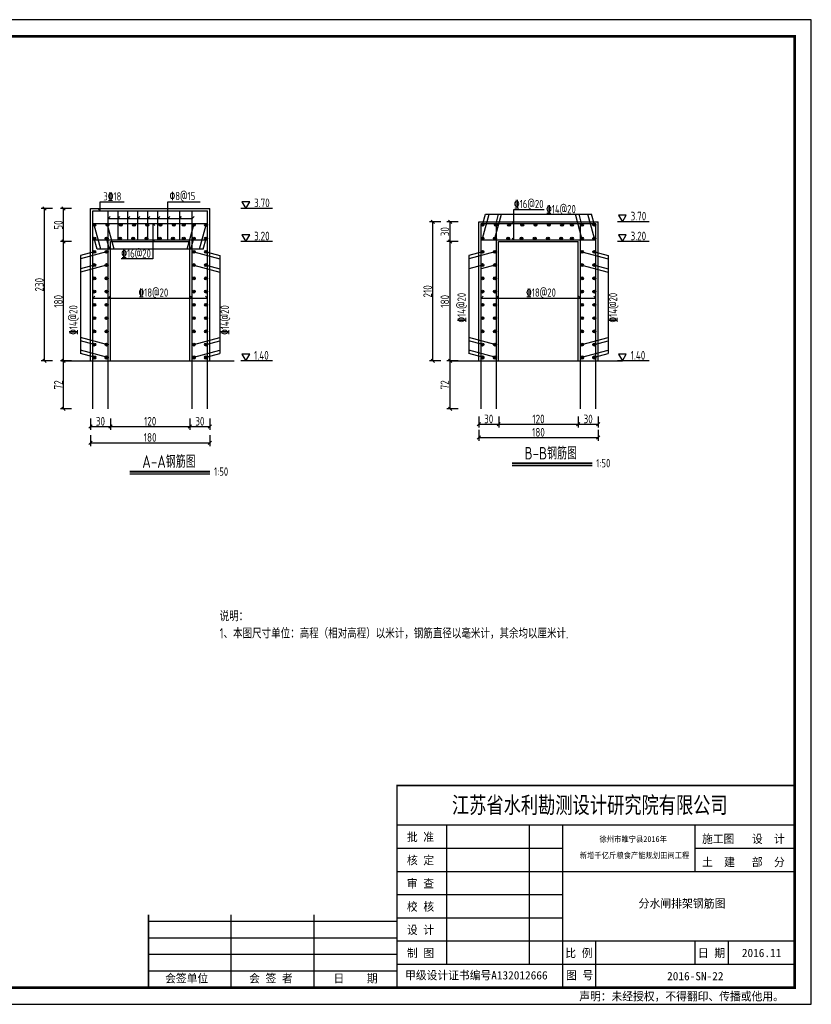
# Model space of a CAD drawing. Header units: millimetres. Extents: x 35103 to 109936, y 5599 to 8287.
# Tile 11 of 11: x 108742 to 109936, y 6214 to 7699. Entities that reach past the tile are written whole.
import ezdxf
from ezdxf.enums import TextEntityAlignment as Align

# ---------------------------------------------------------------- set-up
doc = ezdxf.new("R2010")
doc.units = ezdxf.units.MM
for name, color, linetype in [('图框', 7, 'Continuous'), ('文字', 2, 'Continuous'), ('线筋', 1, 'Continuous')]:
    doc.layers.add(name, color=color, linetype=linetype)
doc.layers.add('粗线', color=1, linetype='Continuous', lineweight=40)
doc.styles.add('0.5标框', font='tssdeng.shx', dxfattribs={"width": 0.8, "height": 13, "bigfont": 'hztxt.shx'})
doc.styles.add('ST', font='txt', dxfattribs={"height": 7})
doc.dimstyles.new('0.5标框', dxfattribs={"dimtxt": 13, "dimasz": 5, "dimexe": 5, "dimexo": 8, "dimgap": 1.5, "dimtad": 1, "dimdec": 0, "dimtxsty": '0.5标框', "dimblk": 'OBLIQUE', "dimcen": 2, "dimadec": 0, "dimazin": 0, "dimtfac": 1, "dimtdec": 0, "dimtix": 1, "dimtmove": 0, "dimatfit": 3, "dimldrblk": 'OBLIQUE', "dimfxl": 0, "dimarcsym": 0})

# ---------------------------------------------------------------- blocks, each defined once
blk = doc.blocks.new('_Oblique')
at = {"color": 0, "linetype": 'ByBlock', "lineweight": -2}
blk.add_line((-0.5, -0.5), (0.5, 0.5), dxfattribs=at)
blk = doc.blocks.new('*D52')
at = {"color": 0, "lineweight": -2}
for p, q in [((108848.4, 7097.3), (108848.4, 7080.3)), ((108848.4, 7085.3), (108878.4, 7085.3)), ((108878.4, 7097.3), (108878.4, 7080.3))]:
    blk.add_line(p, q, dxfattribs=at)
at = {"layer": 'Defpoints', "color": 0}
for p in [(108848.4, 7107.6), (108878.4, 7107.6), (108878.4, 7085.3)]:
    blk.add_point(p, dxfattribs=at)
at = {"color": 0, "lineweight": -2, "xscale": 5, "yscale": 5, "zscale": 5, "rotation": 180}
blk.add_blockref('_Oblique', (108848.4, 7085.3), dxfattribs=at)
at = {"color": 0, "lineweight": -2, "xscale": 5, "yscale": 5, "zscale": 5}
blk.add_blockref('_Oblique', (108878.4, 7085.3), dxfattribs=at)
at = {"color": 0, "lineweight": -2, "insert": (108863.4, 7093.3), "char_height": 13, "attachment_point": 5, "style": '0.5标框'}
blk.add_mtext('30', dxfattribs=at)
blk = doc.blocks.new('*D53')
at = {"color": 0, "lineweight": -2}
for p, q in [((108878.4, 7097.3), (108878.4, 7080.3)), ((108878.4, 7085.3), (108998.4, 7085.3)), ((108998.4, 7097.3), (108998.4, 7080.3))]:
    blk.add_line(p, q, dxfattribs=at)
at = {"layer": 'Defpoints', "color": 0}
for p in [(108998.4, 7287.6), (108878.4, 7107.6), (108998.4, 7085.3)]:
    blk.add_point(p, dxfattribs=at)
at = {"color": 0, "lineweight": -2, "xscale": 5, "yscale": 5, "zscale": 5, "rotation": 180}
blk.add_blockref('_Oblique', (108878.4, 7085.3), dxfattribs=at)
at = {"color": 0, "lineweight": -2, "xscale": 5, "yscale": 5, "zscale": 5}
blk.add_blockref('_Oblique', (108998.4, 7085.3), dxfattribs=at)
at = {"color": 0, "lineweight": -2, "insert": (108938.4, 7093.3), "char_height": 13, "attachment_point": 5, "style": '0.5标框'}
blk.add_mtext('120', dxfattribs=at)
blk = doc.blocks.new('*D54')
at = {"color": 0, "lineweight": -2}
for p, q in [((108998.4, 7097.3), (108998.4, 7080.3)), ((108998.4, 7085.3), (109028.4, 7085.3)), ((109028.4, 7097.3), (109028.4, 7080.3))]:
    blk.add_line(p, q, dxfattribs=at)
at = {"layer": 'Defpoints', "color": 0}
for p in [(108998.4, 7287.6), (109028.4, 7107.6), (109028.4, 7085.3)]:
    blk.add_point(p, dxfattribs=at)
at = {"color": 0, "lineweight": -2, "xscale": 5, "yscale": 5, "zscale": 5, "rotation": 180}
blk.add_blockref('_Oblique', (108998.4, 7085.3), dxfattribs=at)
at = {"color": 0, "lineweight": -2, "xscale": 5, "yscale": 5, "zscale": 5}
blk.add_blockref('_Oblique', (109028.4, 7085.3), dxfattribs=at)
at = {"color": 0, "lineweight": -2, "insert": (109013.4, 7093.3), "char_height": 13, "attachment_point": 5, "style": '0.5标框'}
blk.add_mtext('30', dxfattribs=at)
blk = doc.blocks.new('*D55')
at = {"color": 0, "lineweight": -2}
for p, q in [((108848.4, 7072.3), (108848.4, 7056)), ((109028.4, 7072.3), (109028.4, 7056)), ((108848.4, 7061), (109028.4, 7061))]:
    blk.add_line(p, q, dxfattribs=at)
at = {"layer": 'Defpoints', "color": 0}
for p in [(108848.4, 7080.3), (109028.4, 7080.3), (109028.4, 7061)]:
    blk.add_point(p, dxfattribs=at)
at = {"color": 0, "lineweight": -2, "xscale": 5, "yscale": 5, "zscale": 5, "rotation": 180}
blk.add_blockref('_Oblique', (108848.4, 7061), dxfattribs=at)
at = {"color": 0, "lineweight": -2, "xscale": 5, "yscale": 5, "zscale": 5}
blk.add_blockref('_Oblique', (109028.4, 7061), dxfattribs=at)
at = {"color": 0, "lineweight": -2, "insert": (108938.4, 7069), "char_height": 13, "attachment_point": 5, "style": '0.5标框'}
blk.add_mtext('180', dxfattribs=at)
blk = doc.blocks.new('*D56')
at = {"color": 0, "lineweight": -2}
for p, q in [((109434.2, 7100.8), (109434.2, 7083.8)), ((109464.2, 7100.8), (109464.2, 7083.8)), ((109434.2, 7088.8), (109464.2, 7088.8))]:
    blk.add_line(p, q, dxfattribs=at)
at = {"layer": 'Defpoints', "color": 0}
for p in [(109434.2, 7110.2), (109464.2, 7110.2), (109464.2, 7088.8)]:
    blk.add_point(p, dxfattribs=at)
at = {"color": 0, "lineweight": -2, "xscale": 5, "yscale": 5, "zscale": 5, "rotation": 180}
blk.add_blockref('_Oblique', (109434.2, 7088.8), dxfattribs=at)
at = {"color": 0, "lineweight": -2, "xscale": 5, "yscale": 5, "zscale": 5}
blk.add_blockref('_Oblique', (109464.2, 7088.8), dxfattribs=at)
at = {"color": 0, "lineweight": -2, "insert": (109449.2, 7096.8), "char_height": 13, "attachment_point": 5, "style": '0.5标框'}
blk.add_mtext('30', dxfattribs=at)
blk = doc.blocks.new('*D57')
at = {"color": 0, "lineweight": -2}
for p, q in [((109464.2, 7100.8), (109464.2, 7083.8)), ((109584.2, 7100.8), (109584.2, 7083.8)), ((109464.2, 7088.8), (109584.2, 7088.8))]:
    blk.add_line(p, q, dxfattribs=at)
at = {"layer": 'Defpoints', "color": 0}
for p in [(109464.2, 7110.2), (109584.2, 7110.2), (109584.2, 7088.8)]:
    blk.add_point(p, dxfattribs=at)
at = {"color": 0, "lineweight": -2, "xscale": 5, "yscale": 5, "zscale": 5, "rotation": 180}
blk.add_blockref('_Oblique', (109464.2, 7088.8), dxfattribs=at)
at = {"color": 0, "lineweight": -2, "xscale": 5, "yscale": 5, "zscale": 5}
blk.add_blockref('_Oblique', (109584.2, 7088.8), dxfattribs=at)
at = {"color": 0, "lineweight": -2, "insert": (109524.2, 7096.8), "char_height": 13, "attachment_point": 5, "style": '0.5标框'}
blk.add_mtext('120', dxfattribs=at)
blk = doc.blocks.new('*D58')
at = {"color": 0, "lineweight": -2}
for p, q in [((109584.2, 7100.8), (109584.2, 7083.8)), ((109614.2, 7100.8), (109614.2, 7083.8)), ((109584.2, 7088.8), (109614.2, 7088.8))]:
    blk.add_line(p, q, dxfattribs=at)
at = {"layer": 'Defpoints', "color": 0}
for p in [(109584.2, 7110.2), (109614.2, 7110.2), (109614.2, 7088.8)]:
    blk.add_point(p, dxfattribs=at)
at = {"color": 0, "lineweight": -2, "xscale": 5, "yscale": 5, "zscale": 5, "rotation": 180}
blk.add_blockref('_Oblique', (109584.2, 7088.8), dxfattribs=at)
at = {"color": 0, "lineweight": -2, "xscale": 5, "yscale": 5, "zscale": 5}
blk.add_blockref('_Oblique', (109614.2, 7088.8), dxfattribs=at)
at = {"color": 0, "lineweight": -2, "insert": (109599.2, 7096.8), "char_height": 13, "attachment_point": 5, "style": '0.5标框'}
blk.add_mtext('30', dxfattribs=at)
blk = doc.blocks.new('*D59')
at = {"color": 0, "lineweight": -2}
for p, q in [((109434.2, 7080.7), (109434.2, 7063.7)), ((109434.2, 7068.7), (109614.2, 7068.7)), ((109614.2, 7080.7), (109614.2, 7063.7))]:
    blk.add_line(p, q, dxfattribs=at)
at = {"layer": 'Defpoints', "color": 0}
for p in [(109434.2, 7110.2), (109614.2, 7110.2), (109614.2, 7068.7)]:
    blk.add_point(p, dxfattribs=at)
at = {"color": 0, "lineweight": -2, "xscale": 5, "yscale": 5, "zscale": 5, "rotation": 180}
blk.add_blockref('_Oblique', (109434.2, 7068.7), dxfattribs=at)
at = {"color": 0, "lineweight": -2, "xscale": 5, "yscale": 5, "zscale": 5}
blk.add_blockref('_Oblique', (109614.2, 7068.7), dxfattribs=at)
at = {"color": 0, "lineweight": -2, "insert": (109524.2, 7076.7), "char_height": 13, "attachment_point": 5, "style": '0.5标框'}
blk.add_mtext('180', dxfattribs=at)
blk = doc.blocks.new('*D60')
at = {"color": 0, "lineweight": -2}
for p, q in [((108819.9, 7364.3), (108802.9, 7364.3)), ((108807.9, 7184.3), (108807.9, 7364.3)), ((108819.9, 7184.3), (108802.9, 7184.3))]:
    blk.add_line(p, q, dxfattribs=at)
at = {"layer": 'Defpoints', "color": 0}
for p in [(108807.9, 7364.3), (108878.4, 7364.3), (108848.4, 7184.3)]:
    blk.add_point(p, dxfattribs=at)
at = {"color": 0, "lineweight": -2, "xscale": 5, "yscale": 5, "zscale": 5}
for p, rotation in [((108807.9, 7364.3), 90), ((108807.9, 7184.3), 270)]:
    blk.add_blockref('_Oblique', p, dxfattribs=dict(at, rotation=rotation))
at = {"color": 0, "lineweight": -2, "insert": (108799.9, 7274.3), "char_height": 13, "attachment_point": 5, "rotation": 90, "style": '0.5标框'}
blk.add_mtext('180', dxfattribs=at)
blk = doc.blocks.new('*D61')
at = {"color": 0, "lineweight": -2}
for p, q in [((108819.9, 7414.3), (108802.9, 7414.3)), ((108807.9, 7364.3), (108807.9, 7414.3)), ((108819.9, 7364.3), (108802.9, 7364.3))]:
    blk.add_line(p, q, dxfattribs=at)
at = {"layer": 'Defpoints', "color": 0}
for p in [(108807.9, 7414.3), (108848.4, 7414.3), (108878.4, 7364.3)]:
    blk.add_point(p, dxfattribs=at)
at = {"color": 0, "lineweight": -2, "xscale": 5, "yscale": 5, "zscale": 5}
for p, rotation in [((108807.9, 7414.3), 90), ((108807.9, 7364.3), 270)]:
    blk.add_blockref('_Oblique', p, dxfattribs=dict(at, rotation=rotation))
at = {"color": 0, "lineweight": -2, "insert": (108799.9, 7389.3), "char_height": 13, "attachment_point": 5, "rotation": 90, "style": '0.5标框'}
blk.add_mtext('50', dxfattribs=at)
blk = doc.blocks.new('*D62')
at = {"color": 0, "lineweight": -2}
for p, q in [((108791.2, 7414.3), (108774.2, 7414.3)), ((108779.2, 7184.3), (108779.2, 7414.3)), ((108791.2, 7184.3), (108774.2, 7184.3))]:
    blk.add_line(p, q, dxfattribs=at)
at = {"layer": 'Defpoints', "color": 0}
for p in [(108779.2, 7414.3), (108802.9, 7414.3), (108802.9, 7184.3)]:
    blk.add_point(p, dxfattribs=at)
at = {"color": 0, "lineweight": -2, "xscale": 5, "yscale": 5, "zscale": 5}
for p, rotation in [((108779.2, 7414.3), 90), ((108779.2, 7184.3), 270)]:
    blk.add_blockref('_Oblique', p, dxfattribs=dict(at, rotation=rotation))
at = {"color": 0, "lineweight": -2, "insert": (108771.2, 7299.3), "char_height": 13, "attachment_point": 5, "rotation": 90, "style": '0.5标框'}
blk.add_mtext('230', dxfattribs=at)
blk = doc.blocks.new('*D67')
at = {"color": 0, "lineweight": -2}
for p, q in [((109403, 7364.3), (109386, 7364.3)), ((109391, 7184.3), (109391, 7364.3)), ((109403, 7184.3), (109386, 7184.3))]:
    blk.add_line(p, q, dxfattribs=at)
at = {"layer": 'Defpoints', "color": 0}
for p in [(109391, 7364.3), (109464.2, 7364.3), (109434.2, 7184.3)]:
    blk.add_point(p, dxfattribs=at)
at = {"color": 0, "lineweight": -2, "xscale": 5, "yscale": 5, "zscale": 5}
for p, rotation in [((109391, 7364.3), 90), ((109391, 7184.3), 270)]:
    blk.add_blockref('_Oblique', p, dxfattribs=dict(at, rotation=rotation))
at = {"color": 0, "lineweight": -2, "insert": (109383, 7274.3), "char_height": 13, "attachment_point": 5, "rotation": 90, "style": '0.5标框'}
blk.add_mtext('180', dxfattribs=at)
blk = doc.blocks.new('*D68')
at = {"color": 0, "lineweight": -2}
for p, q in [((109403, 7394.3), (109386, 7394.3)), ((109391, 7364.3), (109391, 7394.3)), ((109403, 7364.3), (109386, 7364.3))]:
    blk.add_line(p, q, dxfattribs=at)
at = {"layer": 'Defpoints', "color": 0}
for p in [(109391, 7394.3), (109434.2, 7394.3), (109464.2, 7364.3)]:
    blk.add_point(p, dxfattribs=at)
at = {"color": 0, "lineweight": -2, "xscale": 5, "yscale": 5, "zscale": 5}
for p, rotation in [((109391, 7394.3), 90), ((109391, 7364.3), 270)]:
    blk.add_blockref('_Oblique', p, dxfattribs=dict(at, rotation=rotation))
at = {"color": 0, "lineweight": -2, "insert": (109383, 7379.3), "char_height": 13, "attachment_point": 5, "rotation": 90, "style": '0.5标框'}
blk.add_mtext('30', dxfattribs=at)
blk = doc.blocks.new('*D69')
at = {"color": 0, "lineweight": -2}
for p, q in [((109377, 7394.3), (109360, 7394.3)), ((109365, 7184.3), (109365, 7394.3)), ((109377, 7184.3), (109360, 7184.3))]:
    blk.add_line(p, q, dxfattribs=at)
at = {"layer": 'Defpoints', "color": 0}
for p in [(109365, 7394.3), (109386, 7394.3), (109386, 7184.3)]:
    blk.add_point(p, dxfattribs=at)
at = {"color": 0, "lineweight": -2, "xscale": 5, "yscale": 5, "zscale": 5}
for p, rotation in [((109365, 7394.3), 90), ((109365, 7184.3), 270)]:
    blk.add_blockref('_Oblique', p, dxfattribs=dict(at, rotation=rotation))
at = {"color": 0, "lineweight": -2, "insert": (109357, 7289.3), "char_height": 13, "attachment_point": 5, "rotation": 90, "style": '0.5标框'}
blk.add_mtext('210', dxfattribs=at)
blk = doc.blocks.new('*D70')
at = {"color": 0, "lineweight": -2}
for p, q in [((108819.9, 7184.3), (108802.9, 7184.3)), ((108807.9, 7112.3), (108807.9, 7184.3)), ((108819.9, 7112.3), (108802.9, 7112.3))]:
    blk.add_line(p, q, dxfattribs=at)
at = {"layer": 'Defpoints', "color": 0}
for p in [(108807.9, 7184.3), (108851.9, 7184.3), (108851.9, 7112.3)]:
    blk.add_point(p, dxfattribs=at)
at = {"color": 0, "lineweight": -2, "xscale": 5, "yscale": 5, "zscale": 5}
for p, rotation in [((108807.9, 7184.3), 90), ((108807.9, 7112.3), 270)]:
    blk.add_blockref('_Oblique', p, dxfattribs=dict(at, rotation=rotation))
at = {"color": 0, "lineweight": -2, "insert": (108799.9, 7148.3), "char_height": 13, "attachment_point": 5, "rotation": 90, "style": '0.5标框'}
blk.add_mtext('72', dxfattribs=at)
blk = doc.blocks.new('*D71')
at = {"color": 0, "lineweight": -2}
for p, q in [((109403, 7184.3), (109386, 7184.3)), ((109391, 7112.3), (109391, 7184.3)), ((109403, 7112.3), (109386, 7112.3))]:
    blk.add_line(p, q, dxfattribs=at)
at = {"layer": 'Defpoints', "color": 0}
for p in [(109391, 7184.3), (109437.7, 7184.3), (109437.7, 7112.3)]:
    blk.add_point(p, dxfattribs=at)
at = {"color": 0, "lineweight": -2, "xscale": 5, "yscale": 5, "zscale": 5}
for p, rotation in [((109391, 7184.3), 90), ((109391, 7112.3), 270)]:
    blk.add_blockref('_Oblique', p, dxfattribs=dict(at, rotation=rotation))
at = {"color": 0, "lineweight": -2, "insert": (109383, 7148.3), "char_height": 13, "attachment_point": 5, "rotation": 90, "style": '0.5标框'}
blk.add_mtext('72', dxfattribs=at)

msp = doc.modelspace()

# ---------------------------------------------------------------- hatches: boundary and pattern name
at = {"lineweight": -2}
for points in [[(108856.255, 7389.628, 1), (108851.948, 7389.628, 1)], [(108876.255, 7389.628, 1), (108871.948, 7389.628, 1)], [(108896.255, 7389.628, 1), (108891.948, 7389.628, 1)], [(108916.255, 7389.628, 1), (108911.948, 7389.628, 1)], [(108936.255, 7389.628, 1), (108931.948, 7389.628, 1)], [(108956.255, 7389.628, 1), (108951.948, 7389.628, 1)], [(108956.255, 7389.628, 1), (108951.948, 7389.628, 1)], [(108976.255, 7389.628, 1), (108971.948, 7389.628, 1)], [(108991.14, 7389.628, 1), (108986.832, 7389.628, 1)], [(108991.14, 7389.628, 1), (108986.832, 7389.628, 1)], [(109006.255, 7389.628, 1), (109001.948, 7389.628, 1)], [(109006.255, 7389.628, 1), (109001.948, 7389.628, 1)], [(109024.948, 7389.628, 1), (109020.64, 7389.628, 1)], [(109441.988, 7389.628, 1), (109437.681, 7389.628, 1)], [(109461.988, 7389.628, 1), (109457.681, 7389.628, 1)], [(109481.988, 7389.628, 1), (109477.681, 7389.628, 1)], [(109501.988, 7389.628, 1), (109497.681, 7389.628, 1)], [(109521.988, 7389.628, 1), (109517.681, 7389.628, 1)], [(109541.988, 7389.628, 1), (109537.681, 7389.628, 1)], [(109541.988, 7389.628, 1), (109537.681, 7389.628, 1)], [(109561.988, 7389.628, 1), (109557.681, 7389.628, 1)], [(109576.873, 7389.628, 1), (109572.565, 7389.628, 1)], [(109576.873, 7389.628, 1), (109572.565, 7389.628, 1)], [(109591.988, 7389.628, 1), (109587.681, 7389.628, 1)], [(109610.681, 7389.628, 1), (109606.373, 7389.628, 1)], [(108856.255, 7368.936, 1), (108851.948, 7368.936, 1)], [(108874.948, 7368.936, 1), (108870.64, 7368.936, 1)], [(108894.948, 7368.936, 1), (108890.64, 7368.936, 1)], [(108914.948, 7368.936, 1), (108910.64, 7368.936, 1)], [(108934.948, 7368.936, 1), (108930.64, 7368.936, 1)], [(108954.948, 7368.936, 1), (108950.64, 7368.936, 1)], [(108954.948, 7368.936, 1), (108950.64, 7368.936, 1)], [(108974.948, 7368.936, 1), (108970.64, 7368.936, 1)], [(108991.14, 7368.936, 1), (108986.832, 7368.936, 1)], [(109006.255, 7368.936, 1), (109001.948, 7368.936, 1)], [(109024.948, 7368.936, 1), (109020.64, 7368.936, 1)], [(109441.988, 7368.936, 1), (109437.681, 7368.936, 1)], [(109460.681, 7368.936, 1), (109456.373, 7368.936, 1)], [(109480.681, 7368.936, 1), (109476.373, 7368.936, 1)], [(109500.681, 7368.936, 1), (109496.373, 7368.936, 1)], [(109520.681, 7368.936, 1), (109516.373, 7368.936, 1)], [(109540.681, 7368.936, 1), (109536.373, 7368.936, 1)], [(109540.681, 7368.936, 1), (109536.373, 7368.936, 1)], [(109560.681, 7368.936, 1), (109556.373, 7368.936, 1)], [(109576.873, 7368.936, 1), (109572.565, 7368.936, 1)], [(109591.988, 7368.936, 1), (109587.681, 7368.936, 1)], [(109610.681, 7368.936, 1), (109606.373, 7368.936, 1)], [(108856.255, 7348.936, 1), (108851.948, 7348.936, 1)], [(108874.948, 7348.936, 1), (108870.64, 7348.936, 1)], [(109006.255, 7348.936, 1), (109001.948, 7348.936, 1)], [(109024.948, 7348.936, 1), (109020.64, 7348.936, 1)], [(109441.988, 7348.936, 1), (109437.681, 7348.936, 1)], [(109460.681, 7348.936, 1), (109456.373, 7348.936, 1)], [(109591.988, 7348.936, 1), (109587.681, 7348.936, 1)], [(109610.681, 7348.936, 1), (109606.373, 7348.936, 1)], [(108856.255, 7328.936, 1), (108851.948, 7328.936, 1)], [(108874.948, 7328.936, 1), (108870.64, 7328.936, 1)], [(109006.255, 7328.936, 1), (109001.948, 7328.936, 1)], [(109024.948, 7328.936, 1), (109020.64, 7328.936, 1)], [(109441.988, 7328.936, 1), (109437.681, 7328.936, 1)], [(109460.681, 7328.936, 1), (109456.373, 7328.936, 1)], [(109591.988, 7328.936, 1), (109587.681, 7328.936, 1)], [(109610.681, 7328.936, 1), (109606.373, 7328.936, 1)], [(108856.255, 7308.936, 1), (108851.948, 7308.936, 1)], [(108874.948, 7308.936, 1), (108870.64, 7308.936, 1)], [(109006.255, 7308.936, 1), (109001.948, 7308.936, 1)], [(109024.948, 7308.936, 1), (109020.64, 7308.936, 1)], [(109441.988, 7308.936, 1), (109437.681, 7308.936, 1)], [(109460.681, 7308.936, 1), (109456.373, 7308.936, 1)], [(109591.988, 7308.936, 1), (109587.681, 7308.936, 1)], [(109610.681, 7308.936, 1), (109606.373, 7308.936, 1)], [(108856.255, 7288.936, 1), (108851.948, 7288.936, 1)], [(108874.948, 7288.936, 1), (108870.64, 7288.936, 1)], [(109006.255, 7288.936, 1), (109001.948, 7288.936, 1)], [(109024.948, 7288.936, 1), (109020.64, 7288.936, 1)], [(109441.988, 7288.936, 1), (109437.681, 7288.936, 1)], [(109460.681, 7288.936, 1), (109456.373, 7288.936, 1)], [(109591.988, 7288.936, 1), (109587.681, 7288.936, 1)], [(109610.681, 7288.936, 1), (109606.373, 7288.936, 1)], [(108856.255, 7268.936, 1), (108851.948, 7268.936, 1)], [(108874.948, 7268.936, 1), (108870.64, 7268.936, 1)], [(109006.255, 7268.936, 1), (109001.948, 7268.936, 1)], [(109024.948, 7268.936, 1), (109020.64, 7268.936, 1)], [(109441.988, 7268.936, 1), (109437.681, 7268.936, 1)], [(109460.681, 7268.936, 1), (109456.373, 7268.936, 1)], [(109591.988, 7268.936, 1), (109587.681, 7268.936, 1)], [(109610.681, 7268.936, 1), (109606.373, 7268.936, 1)], [(108856.255, 7248.936, 1), (108851.948, 7248.936, 1)], [(108874.948, 7248.936, 1), (108870.64, 7248.936, 1)], [(109006.255, 7248.936, 1), (109001.948, 7248.936, 1)], [(109024.948, 7248.936, 1), (109020.64, 7248.936, 1)], [(109441.988, 7248.936, 1), (109437.681, 7248.936, 1)], [(109460.681, 7248.936, 1), (109456.373, 7248.936, 1)], [(109591.988, 7248.936, 1), (109587.681, 7248.936, 1)], [(109610.681, 7248.936, 1), (109606.373, 7248.936, 1)], [(108856.255, 7228.936, 1), (108851.948, 7228.936, 1)], [(108874.948, 7228.936, 1), (108870.64, 7228.936, 1)], [(109006.255, 7228.936, 1), (109001.948, 7228.936, 1)], [(109024.948, 7228.936, 1), (109020.64, 7228.936, 1)], [(109441.988, 7228.936, 1), (109437.681, 7228.936, 1)], [(109460.681, 7228.936, 1), (109456.373, 7228.936, 1)], [(109591.988, 7228.936, 1), (109587.681, 7228.936, 1)], [(109610.681, 7228.936, 1), (109606.373, 7228.936, 1)], [(108856.255, 7208.936, 1), (108851.948, 7208.936, 1)], [(108874.948, 7208.936, 1), (108870.64, 7208.936, 1)], [(109006.255, 7208.936, 1), (109001.948, 7208.936, 1)], [(109024.948, 7208.936, 1), (109020.64, 7208.936, 1)], [(109441.988, 7208.936, 1), (109437.681, 7208.936, 1)], [(109460.681, 7208.936, 1), (109456.373, 7208.936, 1)], [(109591.988, 7208.936, 1), (109587.681, 7208.936, 1)], [(109610.681, 7208.936, 1), (109606.373, 7208.936, 1)], [(108856.255, 7189.936, 1), (108851.948, 7189.936, 1)], [(108856.255, 7188.936, 1), (108851.948, 7188.936, 1)], [(108874.948, 7189.936, 1), (108870.64, 7189.936, 1)], [(108874.948, 7188.936, 1), (108870.64, 7188.936, 1)], [(109006.255, 7189.936, 1), (109001.948, 7189.936, 1)], [(109006.255, 7188.936, 1), (109001.948, 7188.936, 1)], [(109024.948, 7189.936, 1), (109020.64, 7189.936, 1)], [(109024.948, 7188.936, 1), (109020.64, 7188.936, 1)], [(109441.988, 7189.936, 1), (109437.681, 7189.936, 1)], [(109441.988, 7188.936, 1), (109437.681, 7188.936, 1)], [(109460.681, 7189.936, 1), (109456.373, 7189.936, 1)], [(109460.681, 7188.936, 1), (109456.373, 7188.936, 1)], [(109591.988, 7189.936, 1), (109587.681, 7189.936, 1)], [(109591.988, 7188.936, 1), (109587.681, 7188.936, 1)], [(109610.681, 7189.936, 1), (109606.373, 7189.936, 1)], [(109610.681, 7188.936, 1), (109606.373, 7188.936, 1)]]:
    msp.add_hatch(color=256, dxfattribs=at).paths.add_polyline_path(points)

# ---------------------------------------------------------------- linework, layer by layer
for p, q in [((108848.448, 7184.282), (108848.448, 7414.282)), ((108848.448, 7414.282), (109028.448, 7414.282)), ((108862.99, 7410.782), (108860.083, 7413.689)), ((108862.99, 7410.782), (108862.99, 7424.501)), ((108862.99, 7424.501), (108899.449, 7424.501)), ((108965.287, 7399.152), (108965.287, 7424.501)), ((108965.287, 7424.501), (109013.645, 7424.501)), ((109028.448, 7184.282), (109028.448, 7414.282)), ((109487.265, 7366.782), (109487.265, 7412.544)), ((109487.265, 7412.544), (109532.6, 7412.544)), ((108874.948, 7399.152), (108877.855, 7402.059)), ((108874.948, 7399.152), (109001.948, 7399.152)), ((108889.948, 7399.152), (108892.855, 7402.059)), ((108904.948, 7399.152), (108907.855, 7402.059)), ((108919.948, 7399.152), (108922.855, 7402.059)), ((108934.948, 7399.152), (108937.855, 7402.059)), ((108949.948, 7399.152), (108952.855, 7402.059)), ((108964.948, 7399.152), (108967.855, 7402.059)), ((108982.948, 7399.152), (108985.855, 7402.059)), ((109001.948, 7399.152), (109004.855, 7402.059)), ((109439.834, 7389.628), (109444.088, 7405.504)), ((109439.834, 7368.936), (109449.633, 7405.504)), ((109444.088, 7405.504), (109604.273, 7405.504)), ((109458.527, 7368.936), (109468.325, 7405.504)), ((109459.834, 7389.628), (109464.088, 7405.504)), ((109589.834, 7368.936), (109580.036, 7405.504)), ((109589.834, 7389.628), (109585.581, 7405.504)), ((109608.527, 7368.936), (109598.729, 7405.504)), ((109608.527, 7389.628), (109604.273, 7405.504)), ((108863.9, 7353.061), (108854.101, 7389.628)), ((108883.9, 7353.061), (108874.101, 7389.628)), ((108942.635, 7391.782), (108942.635, 7338.16)), ((108942.635, 7391.782), (108945.542, 7388.875)), ((108994.303, 7353.061), (109004.101, 7389.628)), ((109012.996, 7353.061), (109022.794, 7389.628)), ((109434.181, 7184.282), (109434.181, 7394.282)), ((109434.181, 7394.282), (109614.181, 7394.282)), ((109487.265, 7391.782), (109484.358, 7394.689)), ((109614.181, 7184.282), (109614.181, 7394.282)), ((108858.355, 7353.061), (108854.101, 7368.936)), ((108877.048, 7353.061), (108872.794, 7368.936)), ((108942.635, 7366.782), (108945.542, 7363.875)), ((108999.848, 7353.061), (109004.101, 7368.936)), ((109018.54, 7353.061), (109022.794, 7368.936)), ((109487.265, 7366.782), (109484.358, 7369.689)), ((109018.54, 7353.061), (108858.355, 7353.061)), ((108878.448, 7184.282), (108878.448, 7364.282)), ((108878.448, 7364.282), (108998.448, 7364.282)), ((108998.448, 7184.282), (108998.448, 7364.282)), ((109464.181, 7184.282), (109464.181, 7364.282)), ((109464.181, 7364.282), (109584.181, 7364.282)), ((109584.181, 7184.282), (109584.181, 7364.282)), ((108854.101, 7348.936), (108833.299, 7343.362)), ((108872.794, 7348.936), (108833.299, 7338.353)), ((108833.299, 7343.362), (108833.299, 7195.51)), ((108942.635, 7338.16), (108894.917, 7338.16)), ((109004.101, 7348.936), (109043.597, 7338.353)), ((109022.794, 7348.936), (109043.597, 7343.362)), ((109043.597, 7343.362), (109043.597, 7195.51)), ((109439.834, 7348.936), (109419.032, 7343.362)), ((109458.527, 7348.936), (109419.032, 7338.353)), ((109419.032, 7343.362), (109419.032, 7195.51)), ((109589.834, 7348.936), (109629.329, 7338.353)), ((109608.527, 7348.936), (109629.329, 7343.362)), ((109629.329, 7343.362), (109629.329, 7195.51)), ((108872.794, 7328.936), (108833.299, 7318.353)), ((108854.101, 7328.936), (108833.299, 7323.362)), ((109004.101, 7328.936), (109043.597, 7318.353)), ((109022.794, 7328.936), (109043.597, 7323.362)), ((109439.834, 7328.936), (109419.032, 7323.362)), ((109458.527, 7328.936), (109437.724, 7323.362)), ((109589.834, 7328.936), (109629.329, 7318.353)), ((109608.527, 7328.936), (109629.329, 7323.362)), ((108851.948, 7279.149), (108854.855, 7282.057)), ((108851.948, 7279.149), (109024.948, 7279.149)), ((108874.948, 7279.149), (108877.855, 7282.057)), ((109001.948, 7279.149), (108999.041, 7282.057)), ((109024.948, 7279.149), (109022.041, 7282.057)), ((109437.681, 7279.149), (109440.588, 7282.057)), ((109437.681, 7279.149), (109610.681, 7279.149)), ((109460.681, 7279.149), (109463.588, 7282.057)), ((109587.681, 7279.149), (109584.773, 7282.057)), ((109610.681, 7279.149), (109607.773, 7282.057)), ((108872.794, 7208.936), (108833.299, 7219.519)), ((109004.101, 7208.936), (109043.597, 7219.519)), ((109458.527, 7208.936), (109419.032, 7219.519)), ((109589.834, 7208.936), (109629.329, 7219.519)), ((108854.101, 7208.936), (108833.299, 7214.51)), ((109022.794, 7208.936), (109043.597, 7214.51)), ((109439.834, 7208.936), (109419.032, 7214.51)), ((109608.527, 7208.936), (109629.329, 7214.51)), ((108872.794, 7189.936), (108833.299, 7200.519)), ((108854.101, 7189.936), (108833.299, 7195.51)), ((109004.101, 7189.936), (109043.597, 7200.519)), ((109022.794, 7189.936), (109043.597, 7195.51)), ((109458.527, 7189.936), (109419.032, 7200.519)), ((109439.834, 7189.936), (109419.032, 7195.51)), ((109589.834, 7189.936), (109629.329, 7200.519)), ((109608.527, 7189.936), (109629.329, 7195.51)), ((108804.856, 7184.282), (109065.371, 7184.282)), ((109392.06, 7184.282), (109651.104, 7184.282))]:
    msp.add_line(p, q, dxfattribs=at)
for p, q in [((109484.483, 7026.755), (109605.199, 7026.755)), ((108907.891, 7014.126), (109028.607, 7014.126))]:
    msp.add_line(p, q)
for points in [[(109082.711, 7414.282), (109088.587, 7424.46), (109076.835, 7424.46)], [(109650.833, 7394.282), (109656.71, 7404.46), (109644.957, 7404.46)], [(109082.711, 7364.282), (109088.587, 7374.46), (109076.835, 7374.46)], [(109650.833, 7364.282), (109656.71, 7374.46), (109644.957, 7374.46)], [(109082.711, 7184.282), (109088.587, 7194.46), (109076.835, 7194.46)], [(109650.833, 7184.282), (109656.71, 7194.46), (109644.957, 7194.46)]]:
    msp.add_lwpolyline(points, close=True, dxfattribs=at)
for centre in [(108854.101, 7389.628), (108874.101, 7389.628), (108894.101, 7389.628), (108914.101, 7389.628), (108934.101, 7389.628), (108954.101, 7389.628), (108954.101, 7389.628), (108974.101, 7389.628), (108988.986, 7389.628), (108988.986, 7389.628), (109004.101, 7389.628), (109004.101, 7389.628), (109022.794, 7389.628), (109439.834, 7389.628), (109459.834, 7389.628), (109479.834, 7389.628), (109499.834, 7389.628), (109519.834, 7389.628), (109539.834, 7389.628), (109539.834, 7389.628), (109559.834, 7389.628), (109574.719, 7389.628), (109574.719, 7389.628), (109589.834, 7389.628), (109608.527, 7389.628), (108854.101, 7368.936), (108872.794, 7368.936), (108892.794, 7368.936), (108912.794, 7368.936), (108932.794, 7368.936), (108952.794, 7368.936), (108952.794, 7368.936), (108972.794, 7368.936), (108988.986, 7368.936), (109004.101, 7368.936), (109022.794, 7368.936), (109439.834, 7368.936), (109458.527, 7368.936), (109478.527, 7368.936), (109498.527, 7368.936), (109518.527, 7368.936), (109538.527, 7368.936), (109538.527, 7368.936), (109558.527, 7368.936), (109574.719, 7368.936), (109589.834, 7368.936), (109608.527, 7368.936), (108854.101, 7348.936), (108872.794, 7348.936), (109004.101, 7348.936), (109022.794, 7348.936), (109439.834, 7348.936), (109458.527, 7348.936), (109589.834, 7348.936), (109608.527, 7348.936), (108854.101, 7328.936), (108872.794, 7328.936), (109004.101, 7328.936), (109022.794, 7328.936), (109439.834, 7328.936), (109458.527, 7328.936), (109589.834, 7328.936), (109608.527, 7328.936), (108854.101, 7308.936), (108872.794, 7308.936), (109004.101, 7308.936), (109022.794, 7308.936), (109439.834, 7308.936), (109458.527, 7308.936), (109589.834, 7308.936), (109608.527, 7308.936), (108854.101, 7288.936), (108872.794, 7288.936), (109004.101, 7288.936), (109022.794, 7288.936), (109439.834, 7288.936), (109458.527, 7288.936), (109589.834, 7288.936), (109608.527, 7288.936), (108854.101, 7268.936), (108872.794, 7268.936), (109004.101, 7268.936), (109022.794, 7268.936), (109439.834, 7268.936), (109458.527, 7268.936), (109589.834, 7268.936), (109608.527, 7268.936), (108854.101, 7248.936), (108872.794, 7248.936), (109004.101, 7248.936), (109022.794, 7248.936), (109439.834, 7248.936), (109458.527, 7248.936), (109589.834, 7248.936), (109608.527, 7248.936), (108854.101, 7228.936), (108872.794, 7228.936), (109004.101, 7228.936), (109022.794, 7228.936), (109439.834, 7228.936), (109458.527, 7228.936), (109589.834, 7228.936), (109608.527, 7228.936), (108854.101, 7208.936), (108872.794, 7208.936), (109004.101, 7208.936), (109022.794, 7208.936), (109439.834, 7208.936), (109458.527, 7208.936), (109589.834, 7208.936), (109608.527, 7208.936), (108854.101, 7189.936), (108854.101, 7188.936), (108872.794, 7189.936), (108872.794, 7188.936), (109004.101, 7189.936), (109004.101, 7188.936), (109022.794, 7189.936), (109022.794, 7188.936), (109439.834, 7189.936), (109439.834, 7188.936), (109458.527, 7189.936), (109458.527, 7188.936), (109589.834, 7189.936), (109589.834, 7188.936), (109608.527, 7189.936), (109608.527, 7188.936)]:
    msp.add_circle(centre, 2.154, dxfattribs=at)
at = {"layer": '图框', "color": 0}
for p, q in [((109910.86, 6484.026), (109310.86, 6484.026)), ((109385.86, 6274.026), (109385.86, 6484.026)), ((109510.86, 6274.026), (109510.86, 6484.026)), ((109560.86, 6239.026), (109560.86, 6484.026)), ((109760.86, 6414.026), (109760.86, 6484.026)), ((109560.86, 6449.026), (109310.86, 6449.026)), ((109910.86, 6449.026), (109760.86, 6449.026)), ((109910.86, 6414.026), (109310.86, 6414.026)), ((109560.86, 6379.026), (109310.86, 6379.026)), ((109060.86, 6239.026), (109060.86, 6349.026)), ((109185.86, 6239.026), (109185.86, 6349.026)), ((109560.86, 6344.026), (109310.86, 6344.026)), ((109310.86, 6339.026), (108935.86, 6339.026)), ((109310.86, 6314.026), (108935.86, 6314.026)), ((109910.86, 6309.026), (109310.86, 6309.026)), ((109610.86, 6239.026), (109610.86, 6309.026)), ((109760.86, 6274.026), (109760.86, 6309.026)), ((109760.86, 6274.026), (109760.86, 6309.026)), ((109810.86, 6274.026), (109810.86, 6309.026)), ((109310.86, 6289.026), (108935.86, 6289.026)), ((109910.86, 6274.026), (109310.86, 6274.026)), ((109310.86, 6264.026), (108935.86, 6264.026))]:
    msp.add_line(p, q, dxfattribs=at)
msp.add_lwpolyline([(109935.86, 7699.026), (107835.86, 7699.026), (107835.86, 6214.026), (109935.86, 6214.026)], close=True, dxfattribs=at)
at = {"layer": '图框', "color": 0, "const_width": 4}
msp.add_lwpolyline([(107960.86, 6239.026), (109910.86, 6239.026), (109910.86, 7674.026), (107960.86, 7674.026)], close=True, dxfattribs=at)
at = {"layer": '图框', "color": 0, "const_width": 2.25}
for points in [[(109310.86, 6239.026), (109310.86, 6544.026), (109910.86, 6544.026)], [(108935.86, 6239.026), (108935.86, 6349.026)]]:
    msp.add_lwpolyline(points, dxfattribs=at)
at = {"layer": '文字'}
for p, q in [((109122.974, 7414.282), (109075.095, 7414.282)), ((109691.096, 7394.282), (109643.217, 7394.282)), ((109122.974, 7364.282), (109075.095, 7364.282)), ((109691.096, 7364.282), (109643.217, 7364.282)), ((109122.974, 7184.282), (109075.095, 7184.282)), ((109691.096, 7184.282), (109643.217, 7184.282))]:
    msp.add_line(p, q, dxfattribs=at)
at = {"layer": '粗线'}
for p, q in [((109484.483, 7030.427), (109605.199, 7030.427)), ((108907.891, 7017.798), (109028.607, 7017.798))]:
    msp.add_line(p, q, dxfattribs=at)
at = {"layer": '线筋', "lineweight": -2}
for p, q in [((108851.948, 7410.782), (109024.948, 7410.782)), ((108851.948, 7112.282), (108851.948, 7410.782)), ((108874.948, 7112.282), (108874.948, 7410.782)), ((108889.948, 7366.782), (108889.948, 7410.782)), ((108904.948, 7366.782), (108904.948, 7410.782)), ((108919.948, 7366.782), (108919.948, 7410.782)), ((108934.948, 7366.782), (108934.948, 7410.782)), ((108949.948, 7366.782), (108949.948, 7410.782)), ((108964.948, 7366.782), (108964.948, 7410.782)), ((108982.948, 7366.782), (108982.948, 7410.782)), ((109001.948, 7112.282), (109001.948, 7410.782)), ((109024.948, 7112.282), (109024.948, 7410.782)), ((108851.948, 7391.782), (109024.948, 7391.782)), ((109437.681, 7112.282), (109437.681, 7391.782)), ((109437.681, 7391.782), (109610.681, 7391.782)), ((109460.681, 7112.282), (109460.681, 7391.782)), ((109587.681, 7112.282), (109587.681, 7391.782)), ((109610.681, 7112.282), (109610.681, 7391.782)), ((108851.948, 7366.782), (109024.948, 7366.782)), ((108851.948, 7366.782), (109024.948, 7366.782)), ((109437.681, 7366.782), (109610.681, 7366.782))]:
    msp.add_line(p, q, dxfattribs=at)

# ---------------------------------------------------------------- texts
at = {"lineweight": -2, "style": '0.5标框', "width": 0.8}
for s, height, p in [('3\x8418', 12.5, (108867.75, 7426.292)), ('\x828@15', 12.5, (108967.682, 7426.854)), ('3.70', 13, (109095.124, 7416.277)), ('\x8416@20', 12.5, (109487.265, 7414.813)), ('\x8414@20', 12.5, (109535.717, 7407.016)), ('3.70', 13, (109663.246, 7396.277)), ('3.20', 13, (109095.124, 7366.277)), ('3.20', 13, (109663.246, 7366.277)), ('\x8416@20', 12.5, (108894.917, 7340.188)), ('\x8418@20', 12.5, (108920.816, 7281.225)), ('\x8418@20', 12.5, (109505.608, 7281.225)), ('1.40', 13, (109095.124, 7186.277)), ('1.40', 13, (109663.246, 7186.277)), ('B-B钢筋图', 18.75, (109503.149, 7035.774)), ('A-A钢筋图', 18.75, (108926.557, 7023.145)), ('1:50', 12.5, (109611.365, 7023.91)), ('1:50', 12.5, (109034.773, 7011.281))]:
    msp.add_text(s, height=height, dxfattribs=at).set_placement(p)
for p in [(109414.43, 7242.226), (109643.049, 7242.226), (108828.697, 7223.543), (109057.316, 7223.543)]:
    msp.add_text('\x8414@20', height=12.5, rotation=90, dxfattribs=at).set_placement(p)
at = {"lineweight": -2, "insert": (109043.162, 6807.392), "char_height": 15.6, "width": 647.15431, "attachment_point": 1, "style": '0.5标框'}
msp.add_mtext('说明：\\P1、本图尺寸单位：高程（相对高程）以米计，钢筋直径以毫米计，其余均以厘米计.', dxfattribs=at)
at = {"layer": '图框', "color": 0, "style": 'ST', "width": 0.8}
msp.add_text('江苏省水利勘测设计研究院有限公司', height=25, dxfattribs=at).set_placement((109393.666, 6502.153))
at = {"layer": '图框', "color": 0, "style": 'ST'}
for s, p in [('批 准', (109325.768, 6460.026)), ('施工图', (109771.01, 6457.242)), ('设  计', (109846.293, 6457.242)), ('核 定', (109325.768, 6425.026)), ('土  建', (109771.01, 6422.242)), ('部  分', (109846.293, 6422.242)), ('审 查', (109325.768, 6390.026)), ('校 核', (109325.768, 6355.026)), ('设 计', (109325.768, 6320.026)), ('制 图', (109325.768, 6285.026)), ('比 例', (109564.762, 6285.026)), ('日 期', (109764.762, 6285.026)), ('会签单位', (108960.98, 6246.887)), ('会 签 者', (109087.752, 6246.887)), ('日    期', (109215.062, 6246.887)), ('甲级设计证书编号A132012666', (109322.971, 6251.543)), ('图 号', (109565.86, 6251.543)), ('声明：未经授权，不得翻印、传播或他用。', (109585.71, 6219.759))]:
    msp.add_text(s, height=12.5, dxfattribs=at).set_placement(p)
at = {"layer": '图框', "color": 0, "style": 'ST', "width": 0.9}
for s, p in [('徐州市睢宁县2016年', (109667.156, 6463.227)), ('新增千亿斤粮食产能规划田间工程', (109669.239, 6438.636))]:
    msp.add_text(s, height=8.75, dxfattribs=at).set_placement(p, align=Align.MIDDLE_CENTER)
at = {"layer": '图框', "color": 0, "style": 'ST'}
for s, height, p in [('分水闸排架钢筋图', 12.6, (109740.796, 6366.073)), ('2016.11', 12.5, (109860.86, 6291.526)), ('2016-SN-22', 12.5, (109760.86, 6256.526))]:
    msp.add_text(s, height=height, dxfattribs=at).set_placement(p, align=Align.MIDDLE_CENTER)

# ---------------------------------------------------------------- dimensions: what is measured, and where the dimension line sits
at = {"lineweight": -2}
for base, p1, p2, picture, middle in [((108779.222, 7414.282), (108802.907, 7184.282), (108802.907, 7414.282), '*D62', (108771.222, 7299.282)), ((109365.032, 7394.282), (109385.986, 7184.282), (109385.986, 7394.282), '*D69', (109357.032, 7289.282)), ((108807.907, 7364.282), (108848.448, 7184.282), (108878.448, 7364.282), '*D60', (108799.907, 7274.282)), ((109390.986, 7364.282), (109434.181, 7184.282), (109464.181, 7364.282), '*D67', (109382.986, 7274.282)), ((108807.907, 7184.282), (108851.948, 7112.282), (108851.948, 7184.282), '*D70', (108799.907, 7148.282)), ((109390.986, 7184.282), (109437.681, 7112.282), (109437.681, 7184.282), '*D71', (109382.986, 7148.282))]:
    dim = msp.add_linear_dim(base=base, p1=p1, p2=p2, angle=90, dimstyle='0.5标框', dxfattribs=at)
    dim.commit()
    dim.dimension.update_dxf_attribs({"geometry": picture, "text_midpoint": middle})
for base, p1, p2, picture, middle in [((108807.907, 7414.282), (108878.448, 7364.282), (108848.448, 7414.282), '*D61', (108799.907, 7389.282)), ((109390.986, 7394.282), (109464.181, 7364.282), (109434.181, 7394.282), '*D68', (109382.986, 7379.282))]:
    dim = msp.add_linear_dim(base=base, p1=p1, p2=p2, angle=90, dimstyle='0.5标框', override={"dimtmove": 1}, dxfattribs=at)
    dim.commit()
    dim.dimension.update_dxf_attribs({"geometry": picture, "text_midpoint": middle})
for base, p1, p2, picture, middle in [((108998.448, 7085.259), (108878.448, 7107.644), (108998.448, 7287.644), '*D53', (108938.448, 7093.259)), ((109028.448, 7085.259), (108998.448, 7287.644), (109028.448, 7107.644), '*D54', (109013.448, 7093.259)), ((109584.181, 7088.843), (109464.181, 7110.246), (109584.181, 7110.246), '*D57', (109524.181, 7096.843)), ((109614.181, 7088.843), (109584.181, 7110.246), (109614.181, 7110.246), '*D58', (109599.181, 7096.843))]:
    dim = msp.add_linear_dim(base=base, p1=p1, p2=p2, dimstyle='0.5标框', override={"dimtmove": 1}, dxfattribs=at)
    dim.commit()
    dim.dimension.update_dxf_attribs({"geometry": picture, "text_midpoint": middle})
for base, p1, p2, picture, middle in [((108878.448, 7085.259), (108848.448, 7107.644), (108878.448, 7107.644), '*D52', (108863.448, 7093.259)), ((109464.181, 7088.843), (109434.181, 7110.246), (109464.181, 7110.246), '*D56', (109449.181, 7096.843)), ((109614.181, 7068.733), (109434.181, 7110.246), (109614.181, 7110.246), '*D59', (109524.181, 7076.733)), ((109028.448, 7060.961), (108848.448, 7080.259), (109028.448, 7080.259), '*D55', (108938.448, 7068.961))]:
    dim = msp.add_linear_dim(base=base, p1=p1, p2=p2, dimstyle='0.5标框', dxfattribs=at)
    dim.commit()
    dim.dimension.update_dxf_attribs({"geometry": picture, "text_midpoint": middle})

doc.saveas('drawing.dxf')
